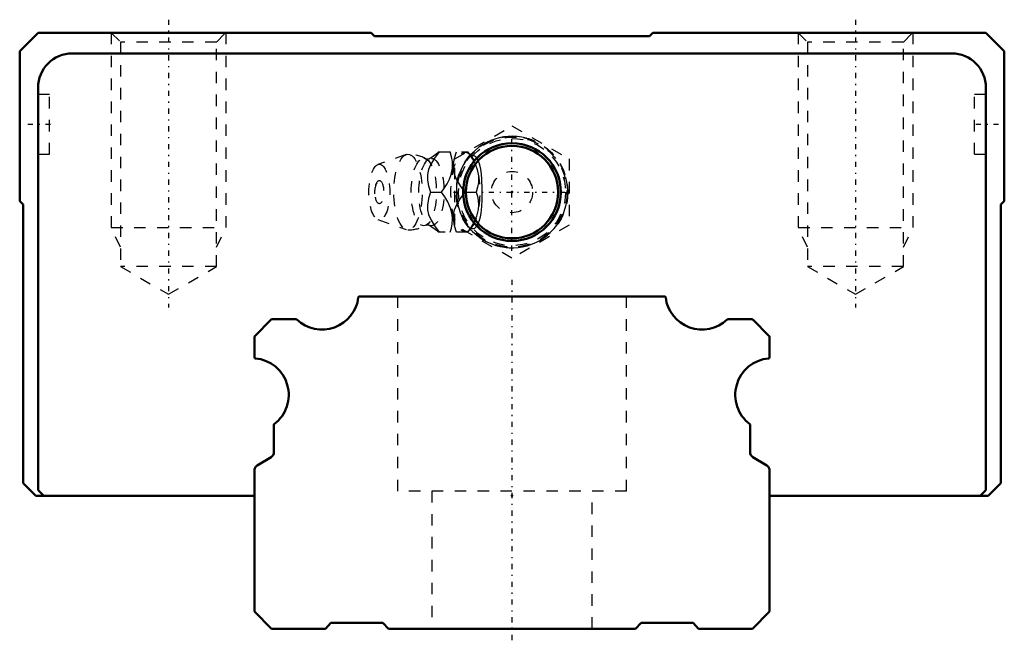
# Model space of a CAD drawing. Header units: millimetres. Extents: x -43 to 43, y -1.4 to 53.1.
import ezdxf

# ---------------------------------------------------------------- set-up
doc = ezdxf.new("R2010")
doc.units = ezdxf.units.MM
doc.linetypes.add('Center', pattern=[1.5, 0.45, -0.5, 0.05, -0.5])
doc.linetypes.add('Dashed', pattern=[2, 1, -1])
for name, color, linetype, lineweight in [('2d ConnectionPoints', 7, 'Continuous', 50), ('AM_0', 7, 'Continuous', 50), ('AM_5', 3, 'Continuous', 25), ('AM_7', 7, 'Center', 25), ('AM_9', 6, 'Dashed', 25)]:
    doc.layers.add(name, color=color, linetype=linetype, lineweight=lineweight)

# ---------------------------------------------------------------- blocks, each defined once
blk = doc.blocks.new('1_B_PT1_8_grease_nipple_joint1_SVR_0_in_m2pecjbo8drp9kioqcdllav5o________2')
at = {"layer": 'AM_5', "linetype": 'Dashed'}
blk.add_arc((0, 38.1), 4.283, 75, 15, dxfattribs=at)
at = {"layer": 'AM_7'}
for p, q in [((0, 32.976), (0, 43.224)), ((-5.124, 38.1), (5.124, 38.1))]:
    blk.add_line(p, q, dxfattribs=at)
at = {"layer": 'AM_9'}
for p, q in [((-5, 40.987), (0, 43.874)), ((0, 43.874), (5, 40.987)), ((-9.25, 41.371), (-11.706, 40.503)), ((-6.415, 41.6), (-3.852, 41.6)), ((-3.556, 41.251), (-3.852, 41.6)), ((-5, 35.213), (-5, 40.987)), ((5, 40.987), (5, 35.213)), ((-7.13, 38.1), (-6.144, 38.1)), ((-4.102, 38.1), (-3.116, 38.1)), ((-11.706, 35.697), (-9.25, 34.829)), ((-3.852, 34.6), (-6.415, 34.6)), ((0, 32.326), (-5, 35.213)), ((-3.852, 34.6), (-3.556, 34.949)), ((5, 35.213), (0, 32.326))]:
    blk.add_line(p, q, dxfattribs=at)
for points in [[(-6.373, 41.6), (-6.774, 41.047), (-7.114, 40.47), (-7.28, 40.057), (-7.371, 39.638), (-7.374, 39.135), (-7.29, 38.652), (-7.13, 38.1)], [(-6.408, 41.608), (-6.517, 41.505), (-6.726, 41.332), (-6.98, 41.151), (-7.267, 40.98)], [(-6.144, 38.1), (-5.89, 38.459), (-5.663, 38.829), (-5.467, 39.225), (-5.32, 39.63), (-5.21, 40.191), (-5.21, 40.76), (-5.276, 41.186), (-5.387, 41.6)], [(-4.102, 38.1), (-4.5, 38.65), (-4.843, 39.23), (-5.008, 39.637), (-5.1, 40.062), (-5.104, 40.559), (-5.019, 41.048), (-4.859, 41.6)], [(-3.873, 41.6), (-3.619, 41.241), (-3.392, 40.871), (-3.196, 40.475), (-3.049, 40.07), (-2.939, 39.509), (-2.939, 38.94), (-3.005, 38.514), (-3.116, 38.1)], [(-3.561, 34.943), (-3.511, 34.923), (-3.38, 34.91), (-3.251, 34.958), (-3.131, 35.063), (-3.019, 35.221), (-2.922, 35.421), (-2.838, 35.659), (-2.764, 35.945), (-2.705, 36.256), (-2.638, 36.827), (-2.604, 37.419), (-2.592, 38.333), (-2.628, 39.24), (-2.669, 39.675), (-2.73, 40.09), (-2.819, 40.477), (-2.935, 40.81), (-3.053, 41.034), (-3.186, 41.193), (-3.307, 41.27), (-3.431, 41.293), (-3.561, 41.257)], [(-7.262, 40.982), (-7.269, 40.979), (-7.31, 40.965), (-7.379, 40.958), (-7.449, 40.97), (-7.479, 40.982), (-7.479, 40.982)], [(-7.13, 38.1), (-7.292, 37.547), (-7.382, 36.97), (-7.37, 36.557), (-7.28, 36.138), (-7.065, 35.635), (-6.772, 35.152), (-6.373, 34.6)], [(-5.387, 34.6), (-5.288, 34.959), (-5.222, 35.329), (-5.197, 35.725), (-5.225, 36.13), (-5.358, 36.691), (-5.603, 37.26), (-5.854, 37.686), (-6.144, 38.1)], [(-4.859, 34.6), (-5.019, 35.15), (-5.111, 35.73), (-5.1, 36.137), (-5.009, 36.562), (-4.797, 37.059), (-4.501, 37.548), (-4.102, 38.1)], [(-3.116, 38.1), (-3.017, 37.741), (-2.951, 37.371), (-2.926, 36.975), (-2.954, 36.57), (-3.087, 36.009), (-3.332, 35.44), (-3.583, 35.014), (-3.873, 34.6)], [(-7.48, 35.218), (-7.476, 35.22), (-7.439, 35.233), (-7.372, 35.242), (-7.292, 35.23), (-7.263, 35.218)], [(-7.265, 35.22), (-7.072, 35.107), (-6.816, 34.936), (-6.601, 34.767), (-6.424, 34.609), (-6.411, 34.596)]]:
    blk.add_lwpolyline(points, dxfattribs=at)
for radius in [4.88, 4.862, 4.8, 4.672, 4.06, 1.8]:
    blk.add_circle((0, 38.1), radius, dxfattribs=at)
for centre, radius, start, end in [((-9.087, 38.1), 3.3, 60.86063, 90), ((-10.184, 38.1), 1.82, 153.71548, 206.28452), ((-9.087, 38.1), 3.3, 270, 299.13937)]:
    blk.add_arc(centre, radius, start, end, dxfattribs=at)
for centre, major_axis in [((-9.087, 38.1), (0, 3.3)), ((-11.587, 38.1), (0, 2.424)), ((-7.706, 38.1), (0, 2.945)), ((-7.039, 38.1), (0, 2.943)), ((-11.587, 38.1), (0, 1.012))]:
    blk.add_ellipse(centre, major_axis=major_axis, ratio=0.374607, dxfattribs=at)
for major_axis, start_param, end_param in [((0, 3.445), 5.871519, 9.836445), ((0, -3.445), 0.411667, 2.729926)]:
    blk.add_ellipse((-4.077, 38.1), major_axis=major_axis, ratio=0.374607, start_param=start_param, end_param=end_param, dxfattribs=at)
blk = doc.blocks.new('2_SVR_45LR1SSB_PT1_81_Slide_0_in_m2pecjbo8drp9kioqcdllav5o________2')
at = {"layer": 'AM_0'}
for p, q in [((-41.4, 52), (-43, 50.4)), ((-12.3, 52), (-41.4, 52)), ((-12.014, 51.7), (-12.3, 52)), ((12.014, 51.7), (-12.014, 51.7)), ((12.3, 52), (12.014, 51.7)), ((41.4, 52), (12.3, 52)), ((43, 50.4), (41.4, 52)), ((-43, 50.4), (-43, 37.3)), ((38.4, 50.2), (-38.4, 50.2)), ((43, 37.3), (43, 50.4)), ((-41.4, 47.2), (-41.4, 12.1)), ((41.4, 12.1), (41.4, 47.2)), ((-43, 37.3), (-42.7, 37.014)), ((-42.7, 37.014), (-42.7, 12.692)), ((42.7, 37.014), (43, 37.3)), ((42.7, 12.692), (42.7, 37.014)), ((-42.7, 12.692), (-41.6, 11.6)), ((-41.4, 12.1), (-40.9, 11.6)), ((40.9, 11.6), (41.4, 12.1)), ((41.6, 11.6), (42.7, 12.692)), ((-41.6, 11.6), (-22.5, 11.6)), ((22.5, 11.6), (41.6, 11.6))]:
    blk.add_line(p, q, dxfattribs=at)
for radius in [4.268, 4.037]:
    blk.add_circle((0, 38.1), radius, dxfattribs=at)
for centre, start, end in [((-38.4, 47.2), 90, 180), ((38.4, 47.2), 360, 90)]:
    blk.add_arc(centre, 3, start, end, dxfattribs=at)
at = {"layer": 'AM_5', "linetype": 'Dashed'}
for p, q in [((-35, 52), (-35, 35)), ((-25, 52), (-25, 35)), ((25, 52), (25, 35)), ((35, 52), (35, 35)), ((-34.188, 33.3), (-35, 35)), ((-35, 35), (-25, 35)), ((-25.812, 33.3), (-25, 35)), ((25.812, 33.3), (25, 35)), ((25, 35), (35, 35)), ((34.188, 33.3), (35, 35))]:
    blk.add_line(p, q, dxfattribs=at)
at = {"layer": 'AM_5'}
blk.add_arc((0, 38.1), 4.864, 75, 15, dxfattribs=at)
at = {"layer": 'AM_7'}
for p, q in [((-30, 53.141), (-30, 28.041)), ((30, 53.141), (30, 28.041)), ((-40.3, 44), (-42.5, 44)), ((42.5, 44), (40.3, 44))]:
    blk.add_line(p, q, dxfattribs=at)
at = {"layer": 'AM_9'}
for p, q in [((-35, 52), (-34.188, 51.188)), ((-25.812, 51.188), (-25, 52)), ((25, 52), (25.812, 51.188)), ((34.188, 51.188), (35, 52)), ((-34.188, 51.188), (-34.188, 31.6)), ((-25.812, 51.188), (-34.188, 51.188)), ((-25.812, 31.6), (-25.812, 51.188)), ((25.812, 51.188), (25.812, 31.6)), ((34.188, 51.188), (25.812, 51.188)), ((34.188, 31.6), (34.188, 51.188)), ((-40.4, 46.6), (-41.4, 46.6)), ((-40.4, 41.4), (-40.4, 46.6)), ((40.4, 41.4), (40.4, 46.6)), ((41.4, 46.6), (40.4, 46.6)), ((-41.4, 41.4), (-40.4, 41.4)), ((40.4, 41.4), (41.4, 41.4)), ((-34.188, 31.6), (-30, 29.182)), ((-25.812, 31.6), (-34.188, 31.6)), ((-30, 29.182), (-25.812, 31.6)), ((34.188, 31.6), (25.812, 31.6)), ((25.812, 31.6), (30, 29.182)), ((30, 29.182), (34.188, 31.6))]:
    blk.add_line(p, q, dxfattribs=at)
blk = doc.blocks.new('3_SVR_45LR57022_5_R_Track_0_in_m2pecjbo8drp9kioqcdllav5o________2')
at = {"layer": 'AM_0'}
for p, q in [((13.324, 29), (-13.324, 29)), ((-21, 27), (-22.5, 25.5)), ((-18.865, 27), (-21, 27)), ((20.959, 27), (18.865, 27)), ((22.471, 25.529), (21.029, 26.971)), ((-22.5, 25.5), (-22.5, 23.686)), ((22.5, 23.686), (22.5, 25.459)), ((-20.8, 17.775), (-20.8, 15.4)), ((20.8, 15.4), (20.8, 17.775)), ((-21.039, 14.973), (-22.261, 14.227)), ((22.261, 14.227), (21.039, 14.973)), ((-22.5, 13.8), (-22.5, 1.5)), ((22.5, 1.5), (22.5, 13.8)), ((-22.5, 1.5), (-21, 0)), ((21, 0), (22.5, 1.5)), ((-21, 0), (-16.3, 0)), ((-16.3, 0), (-15.81, 0.5)), ((-15.81, 0.5), (-11.29, 0.5)), ((-11.29, 0.5), (-10.8, 0)), ((-10.8, 0), (10.8, 0)), ((10.8, 0), (11.29, 0.5)), ((11.29, 0.5), (15.81, 0.5)), ((15.81, 0.5), (16.3, 0)), ((16.3, 0), (21, 0))]:
    blk.add_line(p, q, dxfattribs=at)
for centre, radius, start, end in [((-16.6, 29.3), 3.2, 226.65824, 353.03794), ((-13.324, 28.9), 0.1, 90, 173.03795), ((13.324, 28.9), 0.1, 6.96203, 90), ((16.6, 29.3), 3.2, 186.96206, 313.34176), ((-18.865, 26.9), 0.1, 46.65821, 90), ((18.865, 26.9), 0.1, 90, 133.34177), ((20.959, 26.9), 0.1, 45, 90), ((22.4, 25.459), 0.1, 360, 45), ((-22.4, 23.686), 0.1, 180, 264.78409), ((-22.7, 20.4), 3.2, 307.3052, 84.78409), ((22.7, 20.4), 3.2, 95.21591, 232.6948), ((22.4, 23.686), 0.1, 275.21591, 0), ((-20.7, 17.775), 0.1, 127.3052, 180), ((20.7, 17.775), 0.1, 0, 52.6948), ((-21.3, 15.4), 0.5, 301.43901, 0), ((21.3, 15.4), 0.5, 180, 238.56099), ((-22, 13.8), 0.5, 121.43901, 180), ((22, 13.8), 0.5, 0, 58.56099)]:
    blk.add_arc(centre, radius, start, end, dxfattribs=at)
at = {"layer": 'AM_7'}
blk.add_line((0, 30.45), (0, -1.45), dxfattribs=at)
at = {"layer": 'AM_9'}
for p, q in [((-10, 29), (-10, 12)), ((10, 12), (10, 29)), ((10, 12), (-10, 12)), ((-7, 12), (-7, 0)), ((7, 0), (7, 12))]:
    blk.add_line(p, q, dxfattribs=at)

msp = doc.modelspace()

# ---------------------------------------------------------------- linework, layer by layer
at = {"layer": '2d ConnectionPoints'}
for p in [(0, 38.1), (0, 38.1), (0, 11.6), (0, 11.6), (0, 0), (0, 0)]:
    msp.add_point(p, dxfattribs=at)

# ---------------------------------------------------------------- block references
for name in ['2_SVR_45LR1SSB_PT1_81_Slide_0_in_m2pecjbo8drp9kioqcdllav5o________2', '1_B_PT1_8_grease_nipple_joint1_SVR_0_in_m2pecjbo8drp9kioqcdllav5o________2', '3_SVR_45LR57022_5_R_Track_0_in_m2pecjbo8drp9kioqcdllav5o________2']:
    msp.add_blockref(name, (0, 0))

doc.saveas('drawing.dxf')
